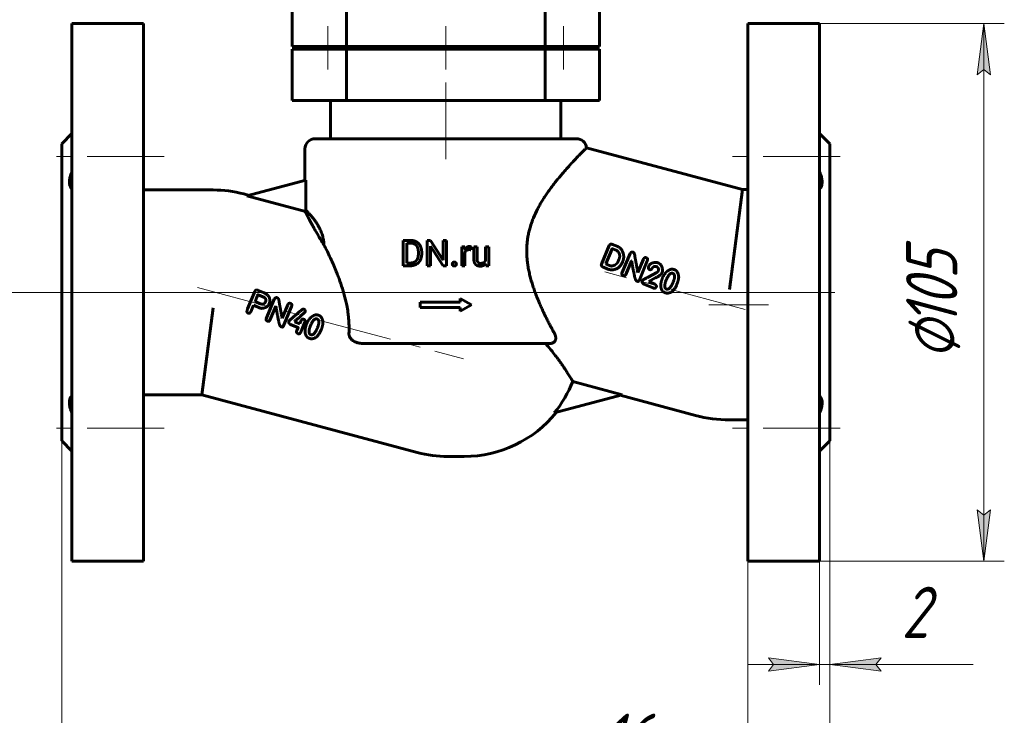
# Model space of a CAD drawing. Header units: millimetres. Extents: x 0 to 420, y 0 to 297.
# Tile 3 of 7: x 84 to 180, y 105 to 173. Entities that reach past the tile are written whole.
import ezdxf

# ---------------------------------------------------------------- set-up
doc = ezdxf.new("R2010")
doc.units = ezdxf.units.MM
for name, pattern in [('K5LT_AXLED', [12, 7.5, -1.5, 1.5, -1.5]), ('K5LT_BASIC', [0]), ('K5LT_THIN', [0])]:
    doc.linetypes.add(name, pattern=pattern)
doc.layers.add('Системный слой', color=7, linetype='Continuous')
doc.layers.add('Системный слой (1)', color=7, linetype='Continuous', true_color=0x6c6c6c)
doc.styles.add('KDIMTEXTSTYLE', font='txt', dxfattribs={"width": 0.96, "oblique": 15, "height": 5})
doc.styles.add('KTEXTSTYLE', font='txt', dxfattribs={"width": 0.96, "height": 5})
doc.dimstyles.new('KDIMSTYLE (0.50)', dxfattribs={"dimtxt": 5, "dimasz": 1, "dimexe": 2, "dimexo": 0, "dimgap": 1, "dimtad": 1, "dimlfac": 2, "dimtxsty": 'KDIMTEXTSTYLE', "dimsah": 1, "dimcen": 0, "dimdle": 1, "dimadec": 0, "dimazin": 0, "dimtfac": 0.667, "dimtmove": 0, "dimatfit": 3, "dimfxl": 1, "dimtvp": 1, "dimtolj": 1, "dimtzin": 0, "dimarcsym": 0})

# ---------------------------------------------------------------- blocks, each defined once
blk = doc.blocks.new('D0')
at = {"layer": 'Системный слой (1)'}
for points in [[(178.43, 167.208), (177.771, 172.208), (177.113, 167.208), (177.771, 167.708)], [(177.771, 119.708), (178.43, 124.708), (177.771, 124.208), (177.113, 124.708)]]:
    blk.add_hatch(color=7, dxfattribs=at).paths.add_polyline_path(points)
at = {"layer": 'Системный слой (1)', "color": 7, "linetype": 'K5LT_THIN', "lineweight": 18}
for p, q in [((161.733, 172.208), (179.771, 172.208)), ((177.113, 167.208), (177.771, 172.208)), ((177.771, 172.208), (178.43, 167.208)), ((177.771, 172.208), (177.771, 119.708)), ((177.771, 167.708), (177.113, 167.208)), ((178.43, 167.208), (177.771, 167.708)), ((177.771, 119.708), (177.113, 124.708)), ((177.113, 124.708), (177.771, 124.208)), ((177.771, 124.208), (178.43, 124.708)), ((178.43, 124.708), (177.771, 119.708)), ((161.733, 119.708), (179.771, 119.708))]:
    blk.add_line(p, q, dxfattribs=at)
blk.add_wipeout([(176.771, 139.359), (169.389, 139.359), (169.389, 152.028), (176.771, 152.028)]).dxf.layer = 'Системный слой (1)'
at = {"layer": 'Системный слой (1)', "color": 7, "char_height": 5, "attachment_point": 1, "rotation": 90, "style": 'KTEXTSTYLE'}
for s, insert in [('\\fArial|b0|c204|p34;\\H5.0;\\W1.000;\\Q15;\\fGOST Type AU|b0|i0|c204|p34;\\Q15;\\W0.960;105', (170.184, 142.666)), ('\\fArial|b0|c204|p34;\\H5.0;\\W1.000;\\Q15;\\fGOST Type AU|b0|i0|c204|p34;\\Q15;\\W0.960;⌀', (170.184, 139.359))]:
    blk.add_mtext(s, dxfattribs=dict(at, insert=insert))
blk = doc.blocks.new('KDIMARROW_01')
at = {"layer": 'Системный слой'}
blk.add_hatch(color=0, dxfattribs=at).paths.add_polyline_path([(0, 0), (-5, 0.658), (-4.5, 0), (-5, -0.658)])
at = {"layer": 'Системный слой', "color": 0, "linetype": 'K5LT_THIN', "lineweight": 18}
for p, q in [((-4.5, 0), (-5, 0.658)), ((-5, 0.658), (0, 0)), ((0, 0), (-5, -0.658)), ((-5, -0.658), (-4.5, 0))]:
    blk.add_line(p, q, dxfattribs=at)
at = {"layer": 'Системный слой (1)', "color": 0, "linetype": 'K5LT_THIN', "lineweight": 18}
blk.add_line((292.941, 145.958), (292.441, 145.958), dxfattribs=at)
blk = doc.blocks.new('D1')
at = {"layer": 'Системный слой (1)'}
for points in [[(156.733, 108.969), (161.733, 109.627), (156.733, 110.285), (157.233, 109.627)], [(167.233, 109.627), (167.733, 110.285), (162.733, 109.627), (167.733, 108.969)]]:
    blk.add_hatch(color=7, dxfattribs=at).paths.add_polyline_path(points)
at = {"layer": 'Системный слой (1)', "color": 7, "linetype": 'K5LT_THIN', "lineweight": 18}
for p, q in [((162.733, 131.458), (162.733, 107.627)), ((161.733, 119.708), (161.733, 107.627)), ((161.733, 109.627), (154.733, 109.627)), ((161.733, 109.627), (156.733, 110.285)), ((156.733, 110.285), (157.233, 109.627)), ((157.233, 109.627), (156.733, 108.969)), ((156.733, 108.969), (161.733, 109.627)), ((162.733, 109.627), (161.733, 109.627)), ((167.733, 110.285), (162.733, 109.627)), ((162.733, 109.627), (167.733, 108.969)), ((162.733, 109.627), (169.733, 109.627)), ((162.733, 109.627), (167.733, 109.627)), ((167.233, 109.627), (167.733, 110.285)), ((167.733, 108.969), (167.233, 109.627)), ((167.733, 109.627), (176.728, 109.627))]:
    blk.add_line(p, q, dxfattribs=at)
blk.add_wipeout([(169.733, 110.627), (169.733, 118.009), (174.528, 118.009), (174.528, 110.627)]).dxf.layer = 'Системный слой (1)'
at = {"layer": 'Системный слой (1)', "color": 7, "insert": (169.733, 117.214), "char_height": 5, "attachment_point": 1, "style": 'KTEXTSTYLE'}
blk.add_mtext('\\fArial|b0|c204|p34;\\H5.0;\\W1.000;\\Q15;\\fGOST Type AU|b0|i0|c204|p34;\\Q15;\\W0.960;2', dxfattribs=at)
blk = doc.blocks.new('D2')
at = {"layer": 'Системный слой (1)'}
for points in [[(149.733, 96.574), (154.733, 97.232), (149.733, 97.891), (150.233, 97.232)], [(167.233, 97.232), (167.733, 97.891), (162.733, 97.232), (167.733, 96.574)]]:
    blk.add_hatch(color=7, dxfattribs=at).paths.add_polyline_path(points)
at = {"layer": 'Системный слой (1)', "color": 7, "linetype": 'K5LT_THIN', "lineweight": 18}
for p, q in [((162.733, 131.458), (162.733, 95.232)), ((154.733, 119.708), (154.733, 95.232)), ((149.693, 97.232), (138.449, 97.232)), ((154.733, 97.232), (147.733, 97.232)), ((154.733, 97.232), (149.693, 97.232)), ((154.733, 97.232), (149.733, 97.891)), ((149.733, 97.891), (150.233, 97.232)), ((150.233, 97.232), (149.733, 96.574)), ((149.733, 96.574), (154.733, 97.232)), ((162.733, 97.232), (154.733, 97.232)), ((167.733, 97.891), (162.733, 97.232)), ((162.733, 97.232), (167.733, 96.574)), ((162.733, 97.232), (169.733, 97.232)), ((167.233, 97.232), (167.733, 97.891)), ((167.733, 96.574), (167.233, 97.232))]:
    blk.add_line(p, q, dxfattribs=at)
blk.add_wipeout([(140.449, 98.232), (140.449, 105.614), (147.403, 105.614), (147.403, 98.232)]).dxf.layer = 'Системный слой (1)'
at = {"layer": 'Системный слой (1)', "color": 7, "insert": (140.449, 104.82), "char_height": 5, "attachment_point": 1, "style": 'KTEXTSTYLE'}
blk.add_mtext('\\fArial|b0|c204|p34;\\H5.0;\\W1.000;\\Q15;\\fGOST Type AU|b0|i0|c204|p34;\\Q15;\\W0.960;16', dxfattribs=at)
blk = doc.blocks.new('D3')
at = {"layer": 'Системный слой (1)'}
for points in [[(68.467, 239.458), (67.809, 244.458), (67.151, 239.458), (67.809, 239.958)], [(67.809, 145.958), (68.467, 150.958), (67.809, 150.458), (67.151, 150.958)]]:
    blk.add_hatch(color=7, dxfattribs=at).paths.add_polyline_path(points)
at = {"layer": 'Системный слой (1)', "color": 7, "linetype": 'K5LT_THIN', "lineweight": 18}
for p, q in [((123.014, 244.458), (65.809, 244.458)), ((67.151, 239.458), (67.809, 244.458)), ((67.809, 244.458), (68.467, 239.458)), ((67.809, 244.458), (67.809, 145.958)), ((67.809, 239.958), (67.151, 239.458)), ((68.467, 239.458), (67.809, 239.958)), ((67.809, 145.958), (67.151, 150.958)), ((67.151, 150.958), (67.809, 150.458)), ((67.809, 150.458), (68.467, 150.958)), ((68.467, 150.958), (67.809, 145.958)), ((162.733, 145.958), (65.809, 145.958))]:
    blk.add_line(p, q, dxfattribs=at)
blk.add_wipeout([(66.809, 190.064), (59.427, 190.064), (59.427, 199.94), (66.809, 199.94)]).dxf.layer = 'Системный слой (1)'
at = {"layer": 'Системный слой (1)', "color": 7, "insert": (60.221, 190.064), "char_height": 5, "attachment_point": 1, "rotation": 90, "style": 'KTEXTSTYLE'}
blk.add_mtext('\\fArial|b0|c204|p34;\\H5.0;\\W1.000;\\Q15;\\fGOST Type AU|b0|i0|c204|p34;\\Q15;\\W0.960;197', dxfattribs=at)
blk = doc.blocks.new('D5')
at = {"layer": 'Системный слой (1)'}
for points in [[(92.233, 83.843), (92.733, 84.501), (87.733, 83.843), (92.733, 83.185)], [(157.733, 83.185), (162.733, 83.843), (157.733, 84.501), (158.233, 83.843)]]:
    blk.add_hatch(color=7, dxfattribs=at).paths.add_polyline_path(points)
at = {"layer": 'Системный слой (1)', "color": 7, "linetype": 'K5LT_THIN', "lineweight": 18}
for p, q in [((87.733, 131.458), (87.733, 81.843)), ((162.733, 131.458), (162.733, 81.843)), ((87.733, 83.843), (92.733, 84.501)), ((92.733, 83.185), (87.733, 83.843)), ((162.733, 83.843), (87.733, 83.843)), ((92.733, 84.501), (92.233, 83.843)), ((92.233, 83.843), (92.733, 83.185)), ((158.233, 83.843), (157.733, 84.501)), ((157.733, 84.501), (162.733, 83.843)), ((162.733, 83.843), (157.733, 83.185)), ((157.733, 83.185), (158.233, 83.843))]:
    blk.add_line(p, q, dxfattribs=at)
blk.add_wipeout([(120.288, 84.843), (120.288, 92.225), (129.782, 92.225), (129.782, 84.843)]).dxf.layer = 'Системный слой (1)'
at = {"layer": 'Системный слой (1)', "color": 7, "insert": (120.288, 91.43), "char_height": 5, "attachment_point": 1, "style": 'KTEXTSTYLE'}
blk.add_mtext('\\fArial|b0|c204|p34;\\H5.0;\\W1.000;\\Q15;\\fGOST Type AU|b0|i0|c204|p34;\\Q15;\\W0.960;150', dxfattribs=at)

msp = doc.modelspace()

# ---------------------------------------------------------------- linework, layer by layer
at = {"layer": 'Системный слой (1)', "color": 150, "linetype": 'K5LT_BASIC', "lineweight": 60, "true_color": 0x0080ff}
for p, q in [((110.233, 169.9575), (110.233, 174.9575)), ((115.5358, 169.9575), (115.5358, 174.2075)), ((134.9302, 169.9575), (134.9302, 174.2075)), ((140.233, 169.9575), (140.233, 174.9575)), ((88.733, 172.2075), (95.733, 172.2075)), ((88.733, 172.2075), (88.733, 119.7075)), ((95.733, 172.2075), (95.733, 119.7075)), ((161.733, 172.2075), (154.733, 172.2075)), ((154.733, 172.2075), (154.733, 119.7075)), ((161.733, 172.2075), (161.733, 119.7075)), ((110.233, 169.9575), (115.5358, 169.9575)), ((110.233, 169.7075), (115.5358, 169.7075)), ((110.233, 164.7075), (110.233, 169.7075)), ((112.233, 169.7075), (112.233, 169.9575)), ((115.233, 169.7075), (115.233, 169.9575)), ((115.5358, 169.9575), (134.9302, 169.9575)), ((115.5358, 169.7075), (134.9302, 169.7075)), ((115.5358, 164.7075), (115.5358, 169.7075)), ((122.733, 169.7075), (122.733, 169.9575)), ((127.733, 169.7075), (127.733, 169.9575)), ((134.9302, 169.9575), (140.233, 169.9575)), ((134.9302, 169.7075), (140.233, 169.7075)), ((134.9302, 164.7075), (134.9302, 169.7075)), ((135.233, 169.7075), (135.233, 169.9575)), ((138.233, 169.7075), (138.233, 169.9575)), ((140.233, 164.7075), (140.233, 169.7075)), ((110.233, 164.7075), (115.5358, 164.7075)), ((113.983, 160.9575), (113.983, 164.7075)), ((115.5358, 164.7075), (134.9302, 164.7075)), ((134.9302, 164.7075), (140.233, 164.7075)), ((136.483, 160.9575), (136.483, 164.7075)), ((87.733, 160.4575), (88.733, 161.4575)), ((112.483, 160.9575), (137.8668, 160.9575)), ((137.8668, 160.9575), (137.9909, 160.9575)), ((162.733, 160.4575), (161.733, 161.4575)), ((87.733, 160.4575), (87.733, 131.4575)), ((111.483, 156.8888), (111.483, 159.9575)), ((154.2141, 156.0018), (138.983, 160.0829)), ((162.733, 160.4575), (162.733, 131.4575)), ((105.81, 155.3687), (111.5651, 156.9108)), ((111.5651, 153.9738), (111.5651, 156.9108)), ((95.733, 155.9575), (102.5355, 155.9575)), ((152.9305, 146.2518), (154.2141, 156.0018)), ((154.733, 156.0018), (154.2141, 156.0018)), ((105.5119, 155.5657), (106.0286, 155.4273)), ((105.81, 155.3687), (111.5266, 153.8369)), ((121.0894, 148.5534), (121.0894, 151.0364)), ((121.0894, 151.0364), (121.792, 151.0364)), ((123.4045, 151.0364), (123.7337, 151.0364)), ((123.4045, 148.5534), (123.4045, 151.0364)), ((123.7337, 151.0364), (124.9888, 149.1162)), ((124.9888, 151.0364), (125.3145, 151.0364)), ((124.9888, 149.1162), (124.9888, 151.0364)), ((125.3145, 148.5534), (125.3145, 151.0364)), ((121.4186, 148.8211), (121.4186, 150.7669)), ((121.4186, 150.7669), (121.792, 150.7669)), ((123.7337, 148.5534), (123.7337, 150.4685)), ((123.7337, 150.4685), (124.9837, 148.5534)), ((126.7964, 148.5534), (126.7964, 150.3986)), ((126.7964, 150.3986), (127.1033, 150.3986)), ((127.1033, 150.3986), (127.1095, 150.1876)), ((127.6866, 150.1155), (127.6883, 150.4088)), ((127.9802, 149.2082), (127.9802, 150.3986)), ((127.9802, 150.3986), (128.2957, 150.3986)), ((128.2957, 149.2048), (128.2957, 150.3986)), ((129.1159, 150.3986), (129.4331, 150.3986)), ((129.1159, 149.056), (129.1159, 150.3986)), ((129.4331, 148.5534), (129.4331, 150.3986)), ((140.4381, 148.7019), (141.1918, 150.5216)), ((140.8729, 148.7267), (141.4937, 150.212)), ((141.5055, 150.6372), (141.449, 150.6569)), ((142.0301, 150.4199), (141.5055, 150.6372)), ((141.86, 150.0806), (141.5182, 150.2222)), ((122.5611, 149.7199), (122.5611, 149.8716)), ((122.8868, 149.7199), (122.8868, 149.8682)), ((127.1119, 148.5534), (127.1119, 149.8642)), ((142.1025, 149.0572), (142.1462, 149.1628)), ((142.4373, 147.8424), (143.2263, 149.7472)), ((142.8044, 147.6904), (143.3683, 149.0516)), ((143.3856, 149.0444), (143.3683, 149.0516)), ((143.9984, 147.8991), (144.5348, 149.1941)), ((144.1047, 147.0908), (144.9153, 149.0476)), ((121.0894, 148.5534), (121.7613, 148.5534)), ((121.4186, 148.8211), (121.7613, 148.8211)), ((123.4045, 148.5534), (123.7337, 148.5534)), ((124.9837, 148.5534), (125.3145, 148.5534)), ((126.7964, 148.5534), (127.1119, 148.5534)), ((129.1247, 148.736), (129.1313, 148.5534)), ((129.1313, 148.5534), (129.4331, 148.5534)), ((141.0439, 148.235), (140.5618, 148.4347)), ((140.8863, 148.7101), (140.8729, 148.7267)), ((141.2329, 148.5665), (140.8863, 148.7101)), ((145.8678, 148.4463), (145.8064, 148.4718)), ((143.9984, 147.8991), (143.981, 147.9062)), ((144.9881, 147.4319), (145.8483, 147.8822)), ((145.0559, 147.0254), (145.6868, 147.3677)), ((145.9593, 147.9987), (145.9671, 148.0176)), ((146.351, 147.8881), (146.3917, 148.0355)), ((146.7452, 147.1489), (146.8269, 147.3237)), ((106.8657, 146.1714), (107.3383, 145.9757)), ((143.9221, 147.0465), (143.8622, 147.0713)), ((144.4098, 147.0697), (144.417, 147.087)), ((145.4845, 146.3846), (144.577, 146.7605)), ((145.0475, 147.0049), (145.0559, 147.0254)), ((145.6398, 146.7595), (145.0475, 147.0049)), ((145.7764, 146.4519), (145.7875, 146.4787)), ((146.8318, 146.275), (146.7546, 146.307)), ((147.809, 146.7581), (147.8122, 146.766)), ((106.5807, 146.0495), (105.8818, 144.34)), ((106.9078, 145.7294), (107.538, 145.4684)), ((108.4939, 145.2921), (107.7049, 143.3873)), ((126.6505, 144.9906), (126.6505, 145.3656)), ((126.6505, 145.3656), (127.733, 144.7406)), ((102.5355, 144.4575), (101.4165, 135.9575)), ((106.4718, 144.6992), (106.2114, 144.0705)), ((106.4718, 144.6992), (107.206, 144.3951)), ((106.6277, 145.0757), (106.6379, 145.0512)), ((106.6379, 145.0512), (107.1184, 144.8522)), ((108.6358, 144.5965), (108.072, 143.2353)), ((108.6358, 144.5965), (108.6531, 144.5893)), ((109.8023, 144.7391), (109.2659, 143.444)), ((110.1828, 144.5925), (109.3723, 142.6357)), ((122.733, 144.9906), (126.6505, 144.9906)), ((122.733, 144.4906), (122.733, 144.9906)), ((122.733, 144.4906), (126.6505, 144.4906)), ((126.6505, 144.1156), (127.733, 144.7406)), ((126.6505, 144.1156), (126.6505, 144.4906)), ((109.2486, 143.4512), (109.2659, 143.444)), ((109.1298, 142.6162), (109.1896, 142.5914)), ((110.0682, 142.8274), (110.8039, 142.5226)), ((110.4819, 143.1267), (110.4676, 143.092)), ((110.4676, 143.092), (110.9718, 142.8832)), ((110.8125, 142.4988), (110.6722, 142.1601)), ((111.0781, 143.14), (110.9718, 142.8832)), ((111.4853, 143.0803), (111.0448, 142.0168)), ((112.0944, 142.8686), (112.0128, 142.6938)), ((113.0798, 142.3109), (113.0765, 142.303)), ((112.0221, 141.8519), (112.0993, 141.82)), ((117.251, 140.9575), (135.3621, 140.9575)), ((142.4667, 135.9598), (137.6345, 137.2545)), ((95.733, 135.9575), (101.4165, 135.9575)), ((101.4165, 135.9575), (122.4541, 130.3205)), ((142.4667, 135.9598), (135.8211, 134.1791)), ((149.6305, 133.9362), (142.2726, 135.9078)), ((154.733, 133.5018), (152.9305, 133.5018)), ((87.733, 131.4575), (88.733, 130.4575)), ((162.733, 131.4575), (161.733, 130.4575)), ((125.4305, 129.9287), (127.0403, 129.9287)), ((88.733, 119.7075), (95.733, 119.7075)), ((161.733, 119.7075), (154.733, 119.7075))]:
    msp.add_line(p, q, dxfattribs=at)
at = {"layer": 'Системный слой (1)', "color": 30, "linetype": 'K5LT_AXLED', "lineweight": 18, "true_color": 0xff8000}
for p, q in [((156.733, 144.7518), (150.9305, 144.7518)), ((97.733, 132.6993), (86.733, 132.6993))]:
    msp.add_line(p, q, dxfattribs=at)
at = {"layer": 'Системный слой (1)', "color": 150, "linetype": 'K5LT_BASIC', "lineweight": 60, "true_color": 0x0080ff}
for centre, radius, start, end in [((112.483, 159.9575), 1, 90, 180), ((137.9909, 159.9575), 1, 7.203109, 90), ((102.5355, 144.4575), 11.5, 75, 90), ((123.7244, 150.4864), 12.6496, 163.996663, 164.640589), ((127.0403, 141.4287), 11.3869, 320.456522, 338.495472), ((127.0403, 141.4287), 11.5, 270, 321.240553), ((152.9305, 146.2518), 12.75, 255, 270), ((125.4305, 141.4287), 11.5, 255, 270)]:
    msp.add_arc(centre, radius, start, end, dxfattribs=at)
for points, degree, knots in [([(133.2797, 151.5172), (133.3076, 151.6644), (133.3716, 151.9575), (133.5114, 152.4658), (133.6596, 152.8933), (133.8877, 153.4632), (134.118, 153.9531), (134.4096, 154.4907), (134.6427, 154.8869), (134.8859, 155.272), (135.1373, 155.6464), (135.3955, 156.011), (135.6586, 156.3655), (135.9252, 156.7102), (136.1935, 157.0447), (136.4621, 157.3688), (136.7733, 157.7338), (137.0761, 158.0777), (137.393, 158.4285), (137.6665, 158.7248), (137.9526, 159.0289), (138.2151, 159.303), (138.4525, 159.5475), (138.6427, 159.7411), (138.7732, 159.8728), (138.8358, 159.9356), (138.8577, 159.9575)], 3, [0, 0, 0, 0, 0.823647, 1.660545, 2.9540033, 3.3947972, 5.1886204, 6.1057844, 7.0347248, 7.9716226, 8.9202268, 9.8813838, 10.8575884, 11.8457307, 12.8521625, 13.8748696, 14.9147451, 16.4920576, 17.5543341, 18.9762183, 20.2163071, 21.7770387, 23.2763825, 24.7197758, 26.1010456, 27, 27, 27, 27]), ([(138.8577, 159.9575), (138.8973, 159.9973), (138.9609, 160.0609), (138.983, 160.0829), (138.983, 160.0829)], 3, [0, 0, 0, 0, 2.3836309, 5, 5, 5, 5]), ([(88.733, 157.7204), (88.6965, 157.6396), (88.6299, 157.478), (88.5577, 157.2552), (88.5182, 157.0853), (88.496, 156.9498), (88.4841, 156.8326), (88.4819, 156.7199), (88.4885, 156.5991), (88.5074, 156.4764), (88.5545, 156.3176), (88.6284, 156.1745), (88.7001, 156.0858), (88.733, 156.0513)], 3, [0, 0, 0, 0, 1.6423231, 3.287088, 4.6126178, 5.2734074, 6.2720301, 7.2714819, 7.9426882, 9.2649225, 10.5003232, 12.5209449, 14, 14, 14, 14]), ([(161.733, 156.0513), (161.7765, 156.0969), (161.8423, 156.1827), (161.9171, 156.3343), (161.9582, 156.4731), (161.9802, 156.6219), (161.9859, 156.773), (161.9716, 156.9569), (161.9351, 157.15), (161.8743, 157.3673), (161.8057, 157.5541), (161.7505, 157.6817), (161.733, 157.7204)], 3, [0, 0, 0, 0, 1.8144709, 3.0691444, 4.5932743, 5.5271319, 6.6949113, 8.0283895, 9.446094, 10.592807, 12.2708175, 13, 13, 13, 13]), ([(113.3397, 150.6088), (113.2281, 150.7832), (113.0295, 151.1011), (112.7153, 151.6247), (112.4276, 152.1261), (112.1918, 152.5543), (112.0267, 152.8619), (111.901, 153.1006), (111.7879, 153.319), (111.6779, 153.5344), (111.5893, 153.7109), (111.5433, 153.8033), (111.5266, 153.8369)], 3, [0, 0, 0, 0, 1.4763577, 2.7359473, 4.7058637, 6.2972151, 7.2978673, 8.3203306, 9.3708574, 10.4452357, 11.8995527, 13, 13, 13, 13]), ([(113.3397, 150.6088), (113.3363, 150.7078), (113.324, 150.8658), (113.2905, 151.0988), (113.247, 151.3136), (113.1866, 151.5376), (113.1127, 151.7597), (113.0308, 151.9662), (112.9434, 152.1575), (112.8623, 152.3172), (112.7803, 152.4656), (112.6902, 152.6172), (112.5977, 152.7611), (112.5073, 152.8929), (112.4245, 153.0079), (112.322, 153.1434), (112.2172, 153.2741), (112.1129, 153.3979), (112.0231, 153.5004), (111.9355, 153.5969), (111.8516, 153.6865), (111.7596, 153.7819), (111.6548, 153.8871), (111.5934, 153.9466), (111.5651, 153.9738)], 3, [0, 0, 0, 0, 1.0390147, 1.6845797, 2.5654658, 3.4882085, 4.3809235, 5.4227415, 6.3457296, 7.2439368, 7.9909165, 8.8944618, 10.0269535, 10.8555273, 11.7308411, 12.6770176, 14.2171146, 15.3171819, 16.4660923, 17.6722152, 18.9316107, 20.2310122, 22.2370729, 25, 25, 25, 25]), ([(135.8398, 141.9575), (135.7922, 142.0442), (135.7094, 142.1961), (135.5745, 142.4467), (135.4212, 142.7361), (135.2426, 143.0807), (135.0206, 143.5208), (134.8026, 143.9698), (134.5827, 144.4444), (134.4053, 144.8444), (134.2204, 145.2823), (134.0713, 145.6571), (133.9169, 146.0699), (133.776, 146.4711), (133.6207, 146.961), (133.4828, 147.4558), (133.3652, 147.9509), (133.2708, 148.441), (133.2012, 148.9212), (133.1567, 149.3875), (133.1364, 149.8404), (133.1395, 150.2793), (133.1648, 150.7048), (133.2108, 151.1163), (133.2548, 151.3851), (133.2797, 151.5172)], 3, [0, 0, 0, 0, 0.8452845, 1.4721124, 2.3997561, 3.581982, 4.6760598, 6.4229572, 7.5999364, 8.8360946, 9.8695066, 11.3132187, 11.9599237, 13.2598459, 14.563967, 15.8607726, 17.1345086, 18.3791282, 19.576577, 20.7327261, 21.8458509, 22.9329941, 23.9853601, 25.0066191, 26, 26, 26, 26]), ([(113.3397, 150.6088), (113.45, 150.3917), (113.6615, 149.9668), (113.961, 149.3357), (114.2385, 148.7202), (114.4746, 148.1647), (114.682, 147.6451), (114.8569, 147.1796), (115.0244, 146.701), (115.1814, 146.2125), (115.3713, 145.5583), (115.5491, 144.8193), (115.6633, 144.1588), (115.7362, 143.6044), (115.7847, 143.0716), (115.8008, 142.4704), (115.7905, 142.1021), (115.7832, 141.9575)], 3, [0, 0, 0, 0, 1.7035283, 3.2340166, 4.5644641, 5.9813177, 6.9605378, 7.9513583, 8.948251, 9.9450731, 10.9347843, 12.8628959, 14.2392034, 14.6813127, 15.9768233, 17.2070092, 18, 18, 18, 18]), ([(127.2901, 150.3687), (127.1818, 150.3048), (127.1107, 150.1895), (127.1095, 150.1876)], 2, [0, 0, 0, 1.9671801, 2, 2, 2]), ([(127.1119, 149.8642), (127.1445, 149.942), (127.2568, 150.0609), (127.4239, 150.1291), (127.5331, 150.1291)], 2, [0, 0, 0, 0.9573171, 1.9786585, 3, 3, 3]), ([(117.251, 140.9575), (117.1693, 140.9575), (117.0096, 140.9646), (116.7962, 140.9952), (116.6187, 141.0379), (116.5015, 141.0767), (116.4138, 141.1119), (116.3518, 141.1399), (116.2521, 141.1913), (116.1356, 141.2661), (116.0295, 141.3595), (115.9585, 141.4391), (115.9049, 141.5118), (115.8577, 141.5939), (115.8234, 141.6762), (115.7966, 141.7674), (115.7824, 141.8589), (115.7818, 141.9287), (115.7832, 141.9575)], 3, [0, 0, 0, 0, 2.382546, 4.5956431, 6.1513602, 7.6144872, 8.1461409, 8.8709092, 9.5700048, 11.3690626, 12.8409882, 13.6230719, 14.4366205, 15.4355333, 16.345084, 16.9965511, 18.1699937, 19, 19, 19, 19]), ([(135.8398, 141.9575), (135.8717, 141.8995), (135.912, 141.8112), (135.9542, 141.6756), (135.9726, 141.5738), (135.9762, 141.4817), (135.9718, 141.4136), (135.9582, 141.3337), (135.9308, 141.2559), (135.8887, 141.184), (135.8449, 141.1296), (135.7891, 141.0791), (135.7177, 141.0329), (135.6346, 140.997), (135.5312, 140.9696), (135.4402, 140.959), (135.3786, 140.9575), (135.3621, 140.9575)], 3, [0, 0, 0, 0, 2.3871559, 3.535692, 5.3851359, 6.4427863, 7.2705647, 8.2013216, 9.8314795, 10.7446396, 11.7040728, 12.7161714, 13.7614082, 14.9756674, 16.0158238, 17.4711513, 18, 18, 18, 18]), ([(137.6345, 137.2545), (137.6106, 137.2949), (137.556, 137.3869), (137.4479, 137.5663), (137.2966, 137.8133), (137.0951, 138.1339), (136.831, 138.5383), (136.5811, 138.9065), (136.3358, 139.254), (136.0708, 139.6174), (135.716, 140.0828), (135.3314, 140.5549), (135.068, 140.8589), (134.9806, 140.9575)], 3, [0, 0, 0, 0, 1.3237544, 2.4292378, 3.538874, 5.3253821, 6.6933461, 8.1432471, 9.0982744, 10.0183443, 11.4737467, 13.1818705, 14, 14, 14, 14]), ([(88.733, 135.8638), (88.6965, 135.8256), (88.6365, 135.75), (88.5675, 135.6228), (88.5241, 135.5017), (88.4975, 135.381), (88.4841, 135.2646), (88.4816, 135.1407), (88.491, 134.9972), (88.5157, 134.8379), (88.5661, 134.629), (88.6382, 134.4152), (88.7047, 134.2573), (88.733, 134.1946)], 3, [0, 0, 0, 0, 1.6423231, 2.9578369, 4.2814442, 5.2734074, 6.2720301, 7.2714819, 8.2774499, 9.5875922, 10.7938581, 12.7290015, 14, 14, 14, 14]), ([(161.733, 134.1946), (161.773, 134.2833), (161.8394, 134.4457), (161.9193, 134.6964), (161.9654, 134.9128), (161.9842, 135.1063), (161.9831, 135.2683), (161.9609, 135.4353), (161.907, 135.6121), (161.8261, 135.7563), (161.7593, 135.8362), (161.733, 135.8638)], 3, [0, 0, 0, 0, 1.5397786, 2.8330564, 4.4557488, 5.5357319, 6.6003953, 7.7950994, 9.2526874, 10.9849072, 12, 12, 12, 12])]:
    msp.add_open_spline(points, degree=degree, knots=knots, dxfattribs=at)
for points in [[(122.8868, 149.8682), (122.8868, 150.1376), (122.73, 150.5691), (122.4383, 150.8743), (122.0359, 151.0364), (121.792, 151.0364)], [(122.5611, 149.8716), (122.5611, 150.0848), (122.4588, 150.4173), (122.261, 150.6475), (121.9762, 150.7669), (121.792, 150.7669)], [(127.5484, 150.4327), (127.3984, 150.4327), (127.2901, 150.3687)], [(127.5331, 150.1291), (127.5774, 150.1291), (127.6473, 150.124), (127.6866, 150.1155)], [(127.6269, 150.425), (127.5825, 150.4327), (127.5484, 150.4327)], [(127.6883, 150.4088), (127.6712, 150.4173), (127.6269, 150.425)], [(141.449, 150.6569), (141.3031, 150.71), (141.1918, 150.5216)], [(141.5182, 150.2222), (141.4995, 150.2262), (141.4937, 150.212)], [(141.9837, 150.0091), (141.9089, 150.0603), (141.86, 150.0806)], [(142.1462, 149.1628), (142.3492, 149.6528), (141.9837, 150.0091)], [(142.6091, 149.5137), (142.5154, 150.2189), (142.0301, 150.4199)], [(121.7613, 148.8211), (122.0274, 148.8211), (122.3821, 149.0445), (122.5611, 149.4487), (122.5611, 149.7199)], [(121.7613, 148.5534), (122.0205, 148.5534), (122.4349, 148.7154), (122.73, 149.019), (122.8868, 149.4504), (122.8868, 149.7199)], [(127.9802, 149.2082), (127.9802, 149.0241), (128.0672, 148.7614), (128.1473, 148.6796)], [(128.3238, 148.9994), (128.2957, 149.0804), (128.2957, 149.2048)], [(129.1159, 149.056), (129.0633, 148.9367), (128.9539, 148.8646)], [(141.8479, 148.692), (142.0027, 148.8161), (142.1025, 149.0572)], [(142.4869, 148.898), (142.6305, 149.2446), (142.6091, 149.5137)], [(143.5259, 149.8778), (143.3542, 149.949), (143.2263, 149.7472)], [(143.3856, 149.0444), (143.4495, 148.5971), (143.6486, 147.625)], [(143.7026, 149.4355), (143.6835, 149.8126), (143.5259, 149.8778)], [(143.981, 147.9062), (143.8355, 148.7491), (143.7026, 149.4355)], [(144.8351, 149.3263), (144.6255, 149.4131), (144.5348, 149.1941)], [(144.9153, 149.0476), (145.0021, 149.2572), (144.8351, 149.3263)], [(125.9258, 148.8561), (125.8754, 148.8007), (125.8754, 148.7205)], [(125.8754, 148.7205), (125.8754, 148.6421), (125.9258, 148.5875)], [(126.0716, 148.9115), (125.9761, 148.9115), (125.9258, 148.8561)], [(125.9258, 148.5875), (125.9761, 148.5329), (126.0716, 148.5329)], [(126.2174, 148.8561), (126.1671, 148.9115), (126.0716, 148.9115)], [(126.0716, 148.5329), (126.1671, 148.5329), (126.2174, 148.5875)], [(126.2677, 148.7205), (126.2677, 148.8007), (126.2174, 148.8561)], [(126.2174, 148.5875), (126.2677, 148.6421), (126.2677, 148.7205)], [(128.1473, 148.6796), (128.2274, 148.5977), (128.3391, 148.5585)], [(128.4005, 148.8714), (128.3519, 148.9183), (128.3238, 148.9994)], [(128.3391, 148.5585), (128.4509, 148.5193), (128.5856, 148.5193)], [(128.5097, 148.8058), (128.4491, 148.8246), (128.4005, 148.8714)], [(128.635, 148.787), (128.5702, 148.787), (128.5097, 148.8058)], [(128.5856, 148.5193), (128.7834, 148.5193), (128.9215, 148.5832)], [(128.9539, 148.8646), (128.8363, 148.787), (128.635, 148.787)], [(128.9215, 148.5832), (129.0438, 148.6399), (129.1247, 148.736)], [(140.4381, 148.7019), (140.3794, 148.5379), (140.5618, 148.4347)], [(141.0439, 148.235), (141.1841, 148.1769), (141.4577, 148.1467)], [(141.2329, 148.5665), (141.5039, 148.4542), (141.8479, 148.692)], [(141.4577, 148.1467), (142.2037, 148.2142), (142.4869, 148.898)], [(145.0292, 148.467), (144.9739, 148.2444), (145.1346, 148.1778)], [(145.7142, 148.8865), (145.1871, 148.8483), (145.0292, 148.467)], [(145.1346, 148.1778), (145.1527, 148.1814), (145.181, 148.1697)], [(145.181, 148.1697), (145.3307, 148.1612), (145.409, 148.3502)], [(145.409, 148.3502), (145.5937, 148.5599), (145.8064, 148.4718)], [(145.9578, 148.8373), (145.8664, 148.8751), (145.7142, 148.8865)], [(145.8678, 148.4463), (146.082, 148.2949), (145.9671, 148.0176)], [(146.3917, 148.0355), (146.4147, 148.648), (145.9578, 148.8373)], [(147.2884, 148.2197), (147.0871, 148.2015), (146.8284, 147.9802)], [(147.5433, 148.1843), (147.3879, 148.2191), (147.2884, 148.2197)], [(147.9778, 147.4062), (147.9608, 148.0113), (147.5433, 148.1843)], [(142.4373, 147.8424), (142.3708, 147.6817), (142.5456, 147.6093)], [(142.5456, 147.6093), (142.7379, 147.5297), (142.8044, 147.6904)], [(143.6486, 147.625), (143.7394, 147.1222), (143.8622, 147.0713)], [(144.9881, 147.4319), (144.464, 147.2005), (144.417, 147.087)], [(145.6868, 147.3677), (146.2276, 147.5903), (146.351, 147.8881)], [(145.9593, 147.9987), (145.9351, 147.9404), (145.8483, 147.8822)], [(146.3983, 147.372), (146.2626, 147.0443), (146.2237, 146.6875)], [(146.8284, 147.9802), (146.5696, 147.7588), (146.3983, 147.372)], [(146.7452, 147.1489), (146.4836, 146.4193), (146.7546, 146.307)], [(147.3997, 147.8155), (147.1319, 147.9264), (146.8269, 147.3237)], [(147.4294, 146.9246), (147.74, 147.6745), (147.3997, 147.8155)], [(147.8122, 146.766), (147.9271, 147.0433), (147.9778, 147.4062)], [(106.8657, 146.1714), (106.7097, 146.236), (106.5807, 146.0495)], [(143.9221, 147.0465), (144.0623, 146.9884), (144.1047, 147.0908)], [(144.4098, 147.0697), (144.3488, 146.8956), (144.577, 146.7605)], [(145.4845, 146.3846), (145.6748, 146.3002), (145.7764, 146.4519)], [(145.7875, 146.4787), (145.854, 146.6394), (145.6398, 146.7595)], [(146.2237, 146.6875), (146.2188, 146.1007), (146.6126, 145.9376)], [(146.809, 145.8858), (147.4305, 145.8443), (147.809, 146.7581)], [(146.8318, 146.275), (147.0161, 146.1987), (147.2887, 146.634)], [(147.2887, 146.634), (147.3929, 146.8363), (147.4294, 146.9246)], [(106.8826, 145.7177), (106.6747, 145.1892), (106.6277, 145.0757)], [(106.9078, 145.7294), (106.8891, 145.7335), (106.8826, 145.7177)], [(108.0191, 145.4112), (107.9295, 145.7363), (107.3383, 145.9757)], [(107.6438, 145.0554), (107.7306, 145.2649), (107.538, 145.4684)], [(107.9926, 144.8592), (108.1087, 145.0862), (108.0191, 145.4112)], [(108.7935, 145.4227), (108.6217, 145.4939), (108.4939, 145.2921)], [(108.9702, 144.9804), (108.951, 145.3575), (108.7935, 145.4227)], [(146.6126, 145.9376), (146.7229, 145.8919), (146.809, 145.8858)], [(105.8818, 144.34), (105.7441, 144.0075), (105.9363, 143.9279)], [(107.1184, 144.8522), (107.495, 144.6962), (107.6438, 145.0554)], [(107.206, 144.3951), (107.8046, 144.4055), (107.9926, 144.8592)], [(108.6531, 144.5893), (108.717, 144.142), (108.9161, 143.1699)], [(109.2486, 143.4512), (109.103, 144.2941), (108.9702, 144.9804)], [(110.1026, 144.8712), (109.893, 144.958), (109.8023, 144.7391)], [(111.1781, 144.2504), (109.9475, 143.2134), (109.9207, 143.1488)], [(110.1828, 144.5925), (110.2696, 144.8021), (110.1026, 144.8712)], [(111.3933, 144.3108), (111.2094, 144.326), (111.1781, 144.2504)], [(111.4975, 144.0277), (111.5618, 144.241), (111.3933, 144.3108)], [(105.9363, 143.9279), (106.1002, 143.86), (106.2114, 144.0705)], [(107.7049, 143.3873), (107.6383, 143.2266), (107.8132, 143.1542)], [(110.4819, 143.1267), (111.487, 144.0025), (111.4975, 144.0277)], [(111.3801, 143.3343), (111.191, 143.4126), (111.0781, 143.14)], [(111.4853, 143.0803), (111.5421, 143.2173), (111.3801, 143.3343)], [(112.0959, 143.5251), (111.8371, 143.3037), (111.6659, 142.9169)], [(112.6673, 143.3604), (112.3994, 143.4713), (112.0944, 142.8686)], [(112.556, 143.7646), (112.3546, 143.7465), (112.0959, 143.5251)], [(112.8108, 143.7292), (112.6554, 143.764), (112.556, 143.7646)], [(112.6969, 142.4695), (113.0076, 143.2194), (112.6673, 143.3604)], [(113.2453, 142.9511), (113.2283, 143.5562), (112.8108, 143.7292)], [(107.8132, 143.1542), (108.0054, 143.0746), (108.072, 143.2353)], [(108.9161, 143.1699), (109.0069, 142.6671), (109.1298, 142.6162)], [(109.1896, 142.5914), (109.3299, 142.5333), (109.3723, 142.6357)], [(109.9207, 143.1488), (109.8431, 142.9613), (110.0682, 142.8274)], [(110.8039, 142.5226), (110.8197, 142.5161), (110.8125, 142.4988)], [(111.6659, 142.9169), (111.5301, 142.5892), (111.4912, 142.2324)], [(112.0128, 142.6938), (111.7511, 141.9642), (112.0221, 141.8519)], [(112.0765, 141.4307), (112.698, 141.3892), (113.0765, 142.303)], [(112.5563, 142.1789), (112.6604, 142.3813), (112.6969, 142.4695)], [(113.0798, 142.3109), (113.1946, 142.5882), (113.2453, 142.9511)], [(110.6722, 142.1601), (110.6268, 142.0238), (110.7976, 141.9235)], [(110.7976, 141.9235), (110.9808, 141.8624), (111.0448, 142.0168)], [(111.4912, 142.2324), (111.4863, 141.6457), (111.8802, 141.4825)], [(111.8802, 141.4825), (111.9905, 141.4368), (112.0765, 141.4307)], [(112.0993, 141.82), (112.2837, 141.7436), (112.5563, 142.1789)]]:
    msp.add_open_spline(points, degree=2, dxfattribs=at)

# ---------------------------------------------------------------- next in the draw order: dimensions: what is measured, and where the dimension line sits
at = {"layer": 'Системный слой (1)', "color": 7}
dim = msp.add_linear_dim(base=(177.7713, 172.2075), p1=(161.733, 119.7075), p2=(161.733, 172.2075), angle=90, dimstyle='KDIMSTYLE (0.50)', override={"dimexo": 0, "dimpost": '\\fGOST Type AU|b0|c204|p34;\\H5.0;\\W0.960;\\Q15;∅<>', "dimblk1": 'KDIMARROW_01', "dimblk2": 'KDIMARROW_01', "dimse1": 0, "dimse2": 0, "dimclrt": 7, "dimtol": 1, "dimtp": 0, "dimtm": 0, "dimtdec": 5, "dimtolj": 1}, dxfattribs=at)
dim.commit()
dim.dimension.update_dxf_attribs({"geometry": 'D0', "text_midpoint": (177.7713, 145.9575), "dimtype": 160})

# ---------------------------------------------------------------- next in the draw order: linework, layer by layer
at = {"layer": 'Системный слой (1)', "color": 30, "linetype": 'K5LT_AXLED', "lineweight": 18, "true_color": 0xff8000}
msp.add_line((163.733, 132.6993), (152.733, 132.6993), dxfattribs=at)

# ---------------------------------------------------------------- next in the draw order: dimensions: what is measured, and where the dimension line sits
at = {"layer": 'Системный слой (1)', "color": 7}
dim = msp.add_linear_dim(base=(67.809, 244.4578), p1=(162.733, 145.9575), p2=(123.014, 244.4578), angle=90, dimstyle='KDIMSTYLE (0.50)', override={"dimexo": 0, "dimpost": '\\fGOST Type AU|b0|c204|p34;\\H5.0;\\W0.960;\\Q15;<>', "dimblk1": 'KDIMARROW_01', "dimblk2": 'KDIMARROW_01', "dimse1": 0, "dimse2": 0, "dimclrt": 7, "dimtol": 1, "dimtp": 0, "dimtm": 0, "dimtdec": 5, "dimtolj": 1}, dxfattribs=at)
dim.commit()
dim.dimension.update_dxf_attribs({"geometry": 'D3', "text_midpoint": (67.809, 195.2077), "dimtype": 160})
dim = msp.add_linear_dim(base=(162.733, 109.627), p1=(161.733, 119.7075), p2=(162.733, 131.4575), dimstyle='KDIMSTYLE (0.50)', override={"dimexo": 0, "dimtoh": 1, "dimpost": '\\fGOST Type AU|b0|c204|p34;\\H5.0;\\W0.960;\\Q15;<>', "dimblk1": 'KDIMARROW_01', "dimblk2": 'KDIMARROW_01', "dimse1": 0, "dimse2": 0, "dimclrt": 7, "dimtol": 1, "dimtp": 0, "dimtm": 0, "dimtdec": 5, "dimtmove": 1, "dimtolj": 1}, dxfattribs=at)
dim.commit()
dim.dimension.update_dxf_attribs({"geometry": 'D1', "text_midpoint": (172.2305, 109.627), "dimtype": 160})

# ---------------------------------------------------------------- next in the draw order: linework, layer by layer
at = {"layer": 'Системный слой (1)', "color": 30, "linetype": 'K5LT_AXLED', "lineweight": 18, "true_color": 0xff8000}
for p, q in [((113.733, 167.7075), (113.733, 171.9575)), ((125.233, 167.7075), (125.233, 171.9575)), ((136.733, 167.7075), (136.733, 171.9575)), ((125.233, 158.9575), (125.233, 166.7075)), ((97.733, 159.2158), (86.733, 159.2158)), ((163.733, 159.2158), (152.733, 159.2158)), ((154.4741, 144.2852), (140.7688, 147.9576)), ((100.9919, 146.4241), (126.9741, 139.4622)), ((85.733, 145.9575), (104.5355, 145.9575)), ((152.733, 145.9575), (164.733, 145.9575))]:
    msp.add_line(p, q, dxfattribs=at)

# ---------------------------------------------------------------- next in the draw order: dimensions: what is measured, and where the dimension line sits
at = {"layer": 'Системный слой (1)', "color": 7}
dim = msp.add_linear_dim(base=(162.733, 97.2323), p1=(154.733, 119.7075), p2=(162.733, 131.4575), dimstyle='KDIMSTYLE (0.50)', override={"dimexo": 0, "dimtoh": 1, "dimpost": '\\fGOST Type AU|b0|c204|p34;\\H5.0;\\W0.960;\\Q15;<>', "dimblk1": 'KDIMARROW_01', "dimblk2": 'KDIMARROW_01', "dimse1": 0, "dimse2": 0, "dimclrt": 7, "dimtol": 1, "dimtp": 0, "dimtm": 0, "dimtdec": 5, "dimtmove": 1, "dimtolj": 1}, dxfattribs=at)
dim.commit()
dim.dimension.update_dxf_attribs({"geometry": 'D2', "text_midpoint": (144.071, 97.2323), "dimtype": 160})

# ---------------------------------------------------------------- next in the draw order: dimensions: what is measured, and where the dimension line sits
dim = msp.add_linear_dim(base=(162.733, 83.8429), p1=(87.733, 131.4575), p2=(162.733, 131.4575), dimstyle='KDIMSTYLE (0.50)', override={"dimexo": 0, "dimpost": '\\fGOST Type AU|b0|c204|p34;\\H5.0;\\W0.960;\\Q15;<>', "dimblk1": 'KDIMARROW_01', "dimblk2": 'KDIMARROW_01', "dimse1": 0, "dimse2": 0, "dimclrt": 7, "dimtol": 1, "dimtp": 0, "dimtm": 0, "dimtdec": 5, "dimtolj": 1}, dxfattribs=at)
dim.commit()
dim.dimension.update_dxf_attribs({"geometry": 'D5', "text_midpoint": (125.233, 83.8429), "dimtype": 160})

doc.saveas('drawing.dxf')
